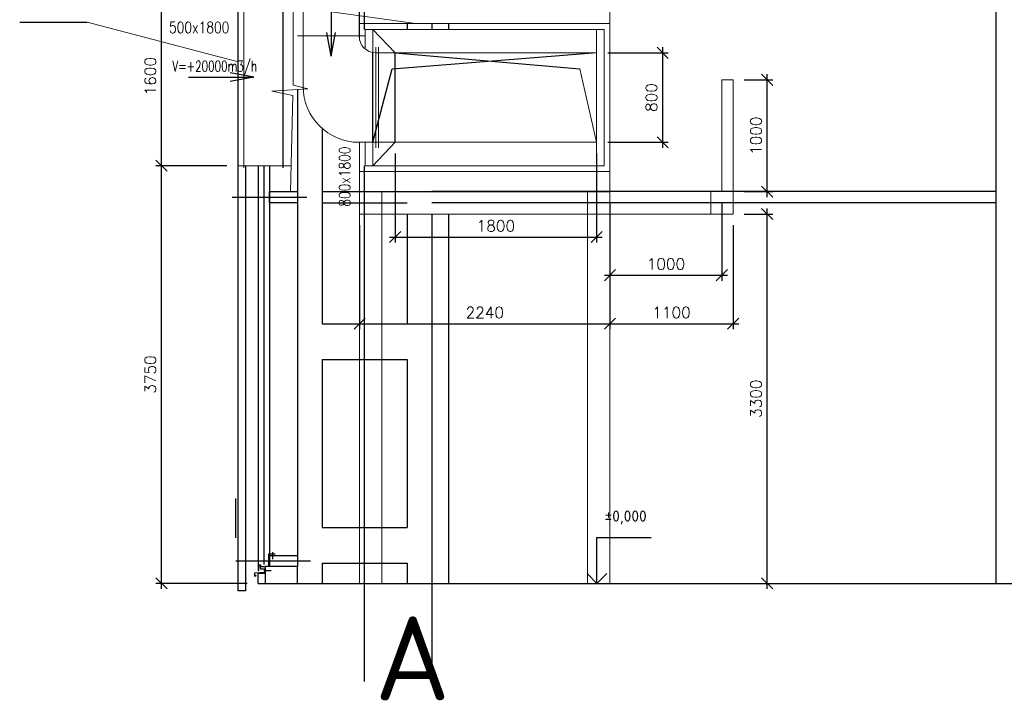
# Model space of a CAD drawing. Header units: millimetres. Extents: x -746391 to 410178, y -169697 to 100555.
# Tile 57 of 179: x 74281 to 83078, y -54732 to -48651. Entities that reach past the tile are written whole.
import ezdxf
from ezdxf.enums import TextEntityAlignment as Align
from ezdxf.lldxf.tags import DXFTag

# ---------------------------------------------------------------- set-up
doc = ezdxf.new("R2010")
doc.units = ezdxf.units.MM
doc.layers.get('0').update_dxf_attribs({"color": 9})
doc.layers.get('Defpoints').update_dxf_attribs({"color": 9})
doc.layers.add('VZT-KOTY', color=2, linetype='Continuous', lineweight=25)
for name, color, linetype in [('VZT-KÓTY', 2, 'Continuous'), ('VZT-ODVOD-ZAŘÍZENÍ', 150, 'Continuous'), ('VZT-PŘÍVOD-NEVID', 120, 'ACAD_ISO02W100'), ('VZT-PŘÍVOD-TENKÉ', 4, 'Continuous'), ('VZT-PŘÍVOD-VÝKON', 2, 'Continuous'), ('VZT-PŘÍVOD-ZAŘÍZENÍ', 3, 'Continuous'), ('VZT-STAVBA', 7, 'Continuous'), ('VZT-ZAŘ', 3, 'Continuous')]:
    doc.layers.add(name, color=color, linetype=linetype)
doc.styles.add('A99_kota', font='isocpeur.ttf', dxfattribs={"height": 2})
doc.styles.add('ad_popis 100', font='isocpeur.ttf', dxfattribs={"height": 200})
doc.styles.add('RomanS', font='romans.shx')
tags = doc.linetypes.add('ACAD_ISO02W100', pattern=[15, 12, -3]).pattern_tags.tags
tags[6:7] = [DXFTag(74, 4), DXFTag(75, 0), DXFTag(340, '0'), DXFTag(46, 1.0), DXFTag(50, 0.0), DXFTag(44, 0.0), DXFTag(45, 0.0)]
tags[4:5] = [DXFTag(74, 4), DXFTag(75, 0), DXFTag(340, '0'), DXFTag(46, 1.0), DXFTag(50, 0.0), DXFTag(44, 0.0), DXFTag(45, 0.0)]
doc.dimstyles.new('VZT50', dxfattribs={"dimscale": 50, "dimtxt": 2, "dimasz": 2, "dimexe": 1, "dimexo": 2, "dimgap": 1, "dimtad": 1, "dimtoh": 1, "dimdec": 0, "dimzin": 0, "dimdsep": 46, "dimtxsty": 'RomanS', "dimblk1": 'OBLIQUE', "dimblk2": 'OBLIQUE', "dimsah": 1, "dimcen": 1, "dimdle": 1, "dimclrd": 256, "dimclre": 256, "dimclrt": 256, "dimadec": 0, "dimazin": 0, "dimtfac": 1, "dimtdec": 0, "dimtmove": 2, "dimatfit": 3, "dimldrblk": 'OBLIQUE', "dimfxl": 1, "dimtolj": 1, "dimtzin": 0, "dimarcsym": 0})

# ---------------------------------------------------------------- blocks, each defined once
blk = doc.blocks.new('_Oblique')
at = {"color": 0, "linetype": 'ByBlock', "lineweight": -2}
blk.add_line((-0.5, -0.5), (0.5, 0.5), dxfattribs=at)
blk = doc.blocks.new('*D965')
at = {"layer": 'Defpoints', "color": 0, "linetype": 'Continuous', "lineweight": 18, "ltscale": 0.5, "transparency": 16777216}
for p in [(77318.1, -50387.5), (79555.1, -50387.5), (79555.1, -51367.5)]:
    blk.add_point(p, dxfattribs=at)
at = {"layer": 'VZT-KOTY', "linetype": 'Continuous', "lineweight": -2, "ltscale": 0.5, "transparency": 16777216}
for p, q in [((77318.1, -50487.5), (77318.1, -51417.5)), ((79555.1, -50487.5), (79555.1, -51417.5)), ((77268.1, -51367.5), (79605.1, -51367.5))]:
    blk.add_line(p, q, dxfattribs=at)
at = {"layer": 'VZT-KOTY', "linetype": 'Continuous', "lineweight": -2, "ltscale": 0.5, "transparency": 16777216, "xscale": 100, "yscale": 100, "zscale": 100, "rotation": 180}
blk.add_blockref('_Oblique', (77318.1, -51367.5), dxfattribs=at)
at = {"layer": 'VZT-KOTY', "linetype": 'Continuous', "lineweight": -2, "ltscale": 0.5, "transparency": 16777216, "xscale": 100, "yscale": 100, "zscale": 100}
blk.add_blockref('_Oblique', (79555.1, -51367.5), dxfattribs=at)
at = {"layer": 'VZT-KOTY', "linetype": 'Continuous', "lineweight": 18, "ltscale": 0.5, "transparency": 16777216, "insert": (78436.6, -51267.5), "char_height": 100, "attachment_point": 5, "style": 'RomanS'}
blk.add_mtext('\\A1;2240', dxfattribs=at)
blk = doc.blocks.new('*D966')
at = {"layer": 'Defpoints', "color": 0, "linetype": 'Continuous', "lineweight": 18, "ltscale": 0.5, "transparency": 16777216}
for p in [(79555.1, -50387.5), (80655.1, -50387.5), (80655.1, -51367.5)]:
    blk.add_point(p, dxfattribs=at)
at = {"layer": 'VZT-KOTY', "linetype": 'Continuous', "lineweight": -2, "ltscale": 0.5, "transparency": 16777216}
for p, q in [((79555.1, -50487.5), (79555.1, -51417.5)), ((80655.1, -50487.5), (80655.1, -51417.5)), ((79505.1, -51367.5), (80705.1, -51367.5))]:
    blk.add_line(p, q, dxfattribs=at)
at = {"layer": 'VZT-KOTY', "linetype": 'Continuous', "lineweight": -2, "ltscale": 0.5, "transparency": 16777216, "xscale": 100, "yscale": 100, "zscale": 100, "rotation": 180}
blk.add_blockref('_Oblique', (79555.1, -51367.5), dxfattribs=at)
at = {"layer": 'VZT-KOTY', "linetype": 'Continuous', "lineweight": -2, "ltscale": 0.5, "transparency": 16777216, "xscale": 100, "yscale": 100, "zscale": 100}
blk.add_blockref('_Oblique', (80655.1, -51367.5), dxfattribs=at)
at = {"layer": 'VZT-KOTY', "linetype": 'Continuous', "lineweight": 18, "ltscale": 0.5, "transparency": 16777216, "insert": (80105.1, -51267.5), "char_height": 100, "attachment_point": 5, "style": 'RomanS'}
blk.add_mtext('\\A1;1100', dxfattribs=at)
blk = doc.blocks.new('*U29')
at = {"color": 0, "linetype": 'ByBlock', "lineweight": -2}
blk.add_line((-3, 0), (7, 0), dxfattribs=at)
for points in [[(0, 0), (0, 8.2), (0, 8.2), (9.7, 8.2)], [(-1.75, 1.75), (0, 0), (1.75, 1.75)]]:
    blk.add_lwpolyline(points, dxfattribs=at)
at = {"color": 0, "linetype": 'ByBlock', "lineweight": -2, "style": 'A99_kota'}
for tag, p in [('VYSKA', (9.2, 10.95)), ('POPIS', (9.2, 7.7))]:
    blk.add_attdef(tag, text='', height=2, dxfattribs=at).set_placement(p, align=Align.TOP_RIGHT)
blk = doc.blocks.new('*D1596')
at = {"layer": 'Defpoints', "color": 0, "linetype": 'Continuous', "lineweight": 18, "ltscale": 0.5, "transparency": 16777216}
for p in [(77635.6, -49746.5), (79435.6, -49746.5), (79435.6, -50593.2)]:
    blk.add_point(p, dxfattribs=at)
at = {"layer": 'VZT-KÓTY', "linetype": 'Continuous', "lineweight": -2, "ltscale": 0.5, "transparency": 16777216}
for p, q in [((77635.6, -49846.5), (77635.6, -50643.2)), ((79435.6, -49846.5), (79435.6, -50643.2)), ((77585.6, -50593.2), (79485.6, -50593.2))]:
    blk.add_line(p, q, dxfattribs=at)
at = {"layer": 'VZT-KÓTY', "linetype": 'Continuous', "lineweight": -2, "ltscale": 0.5, "transparency": 16777216, "xscale": 100, "yscale": 100, "zscale": 100, "rotation": 180}
blk.add_blockref('_Oblique', (77635.6, -50593.2), dxfattribs=at)
at = {"layer": 'VZT-KÓTY', "linetype": 'Continuous', "lineweight": -2, "ltscale": 0.5, "transparency": 16777216, "xscale": 100, "yscale": 100, "zscale": 100}
blk.add_blockref('_Oblique', (79435.6, -50593.2), dxfattribs=at)
at = {"layer": 'VZT-KÓTY', "linetype": 'Continuous', "lineweight": 18, "ltscale": 0.5, "transparency": 16777216, "insert": (78535.6, -50493.2), "char_height": 100, "attachment_point": 5, "style": 'RomanS'}
blk.add_mtext('\\A1;1800', dxfattribs=at)
blk = doc.blocks.new('*D1597')
at = {"layer": 'Defpoints', "color": 0, "linetype": 'Continuous', "lineweight": 18, "ltscale": 0.5, "transparency": 16777216}
for p in [(79435.6, -48946.5), (79435.6, -49746.5), (80025.4, -49746.5)]:
    blk.add_point(p, dxfattribs=at)
at = {"layer": 'VZT-KÓTY', "linetype": 'Continuous', "lineweight": -2, "ltscale": 0.5, "transparency": 16777216}
for p, q in [((80025.4, -48896.5), (80025.4, -49796.5)), ((79535.6, -48946.5), (80075.4, -48946.5)), ((79535.6, -49746.5), (80075.4, -49746.5))]:
    blk.add_line(p, q, dxfattribs=at)
at = {"layer": 'VZT-KÓTY', "linetype": 'Continuous', "lineweight": -2, "ltscale": 0.5, "transparency": 16777216, "xscale": 100, "yscale": 100, "zscale": 100}
for p, rotation in [((80025.4, -48946.5), 90), ((80025.4, -49746.5), 270)]:
    blk.add_blockref('_Oblique', p, dxfattribs=dict(at, rotation=rotation))
at = {"layer": 'VZT-KÓTY', "linetype": 'Continuous', "lineweight": 18, "ltscale": 0.5, "transparency": 16777216, "insert": (79925.4, -49346.5), "char_height": 100, "attachment_point": 5, "rotation": 90, "style": 'RomanS'}
blk.add_mtext('\\A1;800', dxfattribs=at)
blk = doc.blocks.new('*D1709')
at = {"layer": 'Defpoints', "color": 0, "linetype": 'Continuous', "lineweight": 18, "ltscale": 0.5, "transparency": 16777216}
for p in [(79555.1, -50187.5), (80555.1, -50187.5), (80555.1, -50934.1)]:
    blk.add_point(p, dxfattribs=at)
at = {"layer": 'VZT-KÓTY', "linetype": 'Continuous', "lineweight": -2, "ltscale": 0.5, "transparency": 16777216}
for p, q in [((79555.1, -50287.5), (79555.1, -50984.1)), ((80555.1, -50287.5), (80555.1, -50984.1)), ((79505.1, -50934.1), (80605.1, -50934.1))]:
    blk.add_line(p, q, dxfattribs=at)
at = {"layer": 'VZT-KÓTY', "linetype": 'Continuous', "lineweight": -2, "ltscale": 0.5, "transparency": 16777216, "xscale": 100, "yscale": 100, "zscale": 100, "rotation": 180}
blk.add_blockref('_Oblique', (79555.1, -50934.1), dxfattribs=at)
at = {"layer": 'VZT-KÓTY', "linetype": 'Continuous', "lineweight": -2, "ltscale": 0.5, "transparency": 16777216, "xscale": 100, "yscale": 100, "zscale": 100}
blk.add_blockref('_Oblique', (80555.1, -50934.1), dxfattribs=at)
at = {"layer": 'VZT-KÓTY', "linetype": 'Continuous', "lineweight": 18, "ltscale": 0.5, "transparency": 16777216, "insert": (80055.1, -50834.1), "char_height": 100, "attachment_point": 5, "style": 'RomanS'}
blk.add_mtext('\\A1;1000', dxfattribs=at)
blk = doc.blocks.new('*D1710')
at = {"layer": 'Defpoints', "color": 0, "linetype": 'Continuous', "lineweight": 18, "ltscale": 0.5, "transparency": 16777216}
for p in [(80655.1, -49187.5), (80959.8, -49187.5), (80655.1, -50187.5)]:
    blk.add_point(p, dxfattribs=at)
at = {"layer": 'VZT-KÓTY', "linetype": 'Continuous', "lineweight": -2, "ltscale": 0.5, "transparency": 16777216}
for p, q in [((80959.8, -50237.5), (80959.8, -49137.5)), ((80755.1, -49187.5), (81009.8, -49187.5)), ((80755.1, -50187.5), (81009.8, -50187.5))]:
    blk.add_line(p, q, dxfattribs=at)
at = {"layer": 'VZT-KÓTY', "linetype": 'Continuous', "lineweight": -2, "ltscale": 0.5, "transparency": 16777216, "xscale": 100, "yscale": 100, "zscale": 100}
for p, rotation in [((80959.8, -49187.5), 90), ((80959.8, -50187.5), 270)]:
    blk.add_blockref('_Oblique', p, dxfattribs=dict(at, rotation=rotation))
at = {"layer": 'VZT-KÓTY', "linetype": 'Continuous', "lineweight": 18, "ltscale": 0.5, "transparency": 16777216, "insert": (80859.8, -49687.5), "char_height": 100, "attachment_point": 5, "rotation": 90, "style": 'RomanS'}
blk.add_mtext('\\A1;1000', dxfattribs=at)
blk = doc.blocks.new('*D1711')
at = {"layer": 'Defpoints', "color": 0, "linetype": 'Continuous', "lineweight": 18, "ltscale": 0.5, "transparency": 16777216}
for p in [(80655.1, -50387.5), (80959.8, -50387.5), (80555.1, -53687.5)]:
    blk.add_point(p, dxfattribs=at)
at = {"layer": 'VZT-KÓTY', "linetype": 'Continuous', "lineweight": -2, "ltscale": 0.5, "transparency": 16777216}
for p, q in [((80755.1, -50387.5), (81009.8, -50387.5)), ((80959.8, -53737.5), (80959.8, -50337.5)), ((80655.1, -53687.5), (81009.8, -53687.5))]:
    blk.add_line(p, q, dxfattribs=at)
at = {"layer": 'VZT-KÓTY', "linetype": 'Continuous', "lineweight": -2, "ltscale": 0.5, "transparency": 16777216, "xscale": 100, "yscale": 100, "zscale": 100}
for p, rotation in [((80959.8, -50387.5), 90), ((80959.8, -53687.5), 270)]:
    blk.add_blockref('_Oblique', p, dxfattribs=dict(at, rotation=rotation))
at = {"layer": 'VZT-KÓTY', "linetype": 'Continuous', "lineweight": 18, "ltscale": 0.5, "transparency": 16777216, "insert": (80859.8, -52037.5), "char_height": 100, "attachment_point": 5, "rotation": 90, "style": 'RomanS'}
blk.add_mtext('\\A1;3300', dxfattribs=at)
blk = doc.blocks.new('*D1907')
at = {"layer": 'Defpoints', "color": 0, "linetype": 'Continuous', "lineweight": 18, "ltscale": 0.5, "transparency": 16777216}
for p in [(75548.1, -49955.5), (76233.1, -49955.5), (76413.1, -53687.5)]:
    blk.add_point(p, dxfattribs=at)
at = {"layer": 'VZT-KÓTY', "linetype": 'Continuous', "lineweight": -2, "ltscale": 0.5, "transparency": 16777216}
for p, q in [((76133.1, -49955.5), (75498.1, -49955.5)), ((75548.1, -53737.5), (75548.1, -49905.5)), ((76313.1, -53687.5), (75498.1, -53687.5))]:
    blk.add_line(p, q, dxfattribs=at)
at = {"layer": 'VZT-KÓTY', "linetype": 'Continuous', "lineweight": -2, "ltscale": 0.5, "transparency": 16777216, "xscale": 100, "yscale": 100, "zscale": 100}
for p, rotation in [((75548.1, -49955.5), 90), ((75548.1, -53687.5), 270)]:
    blk.add_blockref('_Oblique', p, dxfattribs=dict(at, rotation=rotation))
at = {"layer": 'VZT-KÓTY', "linetype": 'Continuous', "lineweight": 18, "ltscale": 0.5, "transparency": 16777216, "insert": (75448.1, -51821.5), "char_height": 100, "attachment_point": 5, "rotation": 90, "style": 'RomanS'}
blk.add_mtext('\\A1;3750', dxfattribs=at)
blk = doc.blocks.new('*D1908')
at = {"layer": 'Defpoints', "color": 0, "linetype": 'Continuous', "lineweight": 18, "ltscale": 0.5, "transparency": 16777216}
for p in [(75548.1, -48355.5), (76233.1, -48355.5), (76233.1, -49955.5)]:
    blk.add_point(p, dxfattribs=at)
at = {"layer": 'VZT-KÓTY', "linetype": 'Continuous', "lineweight": -2, "ltscale": 0.5, "transparency": 16777216}
for p, q in [((76133.1, -48355.5), (75498.1, -48355.5)), ((75548.1, -50005.5), (75548.1, -48305.5)), ((76133.1, -49955.5), (75498.1, -49955.5))]:
    blk.add_line(p, q, dxfattribs=at)
at = {"layer": 'VZT-KÓTY', "linetype": 'Continuous', "lineweight": -2, "ltscale": 0.5, "transparency": 16777216, "xscale": 100, "yscale": 100, "zscale": 100}
for p, rotation in [((75548.1, -48355.5), 90), ((75548.1, -49955.5), 270)]:
    blk.add_blockref('_Oblique', p, dxfattribs=dict(at, rotation=rotation))
at = {"layer": 'VZT-KÓTY', "linetype": 'Continuous', "lineweight": 18, "ltscale": 0.5, "transparency": 16777216, "insert": (75448.1, -49155.5), "char_height": 100, "attachment_point": 5, "rotation": 90, "style": 'RomanS'}
blk.add_mtext('\\A1;1600', dxfattribs=at)

msp = doc.modelspace()

# ---------------------------------------------------------------- linework, layer by layer
at = {"layer": 'VZT-KOTY', "linetype": 'Continuous', "lineweight": 18, "ltscale": 0.5}
for p, q in [((74884.7, -48275.2), (77817.4, -48685.5)), ((76725.8, -49234.6), (76725.8, -48304.6)), ((74884.7, -48672), (76233.1, -49028.1)), ((76855.8, -49269.6), (76725.8, -49234.6)), ((76533.3, -49289.6), (76855.8, -49269.6)), ((76720.8, -49329.6), (76533.3, -49289.6)), ((76700.7, -50187.5), (76720.8, -49329.6))]:
    msp.add_line(p, q, dxfattribs=at)
at = {"layer": 'VZT-ODVOD-ZAŘÍZENÍ', "linetype": 'Continuous', "lineweight": 18, "ltscale": 0.5}
for p, q in [((76813.1, -47228.5), (76813.1, -49246.5)), ((77313.1, -47222), (77313.1, -48796.5)), ((76763.1, -48796.5), (77363.1, -48796.5)), ((77368.1, -48737.5), (77368.1, -48912.6)), ((79503.1, -48737.5), (77368.1, -48737.5)), ((77435.6, -48737.5), (77635.6, -48946.5)), ((77435.6, -48946.5), (77435.6, -48737.5)), ((79435.6, -49955.5), (79435.6, -48737.5)), ((79503.1, -48737.5), (79503.1, -49955.5)), ((77463.1, -49796.5), (77463.1, -48896.5)), ((77485.6, -49796.5), (77485.6, -48896.5)), ((77463.1, -48946.5), (79435.6, -48946.5)), ((79285.8, -49090.9), (79435.6, -49746.5)), ((77313.1, -49746.5), (79435.6, -49746.5)), ((77368.1, -49746.5), (77368.1, -49955.5)), ((77435.6, -49955.5), (77435.6, -49746.5)), ((77435.6, -49955.5), (77635.6, -49746.5)), ((79503.1, -49955.5), (77368.1, -49955.5))]:
    msp.add_line(p, q, dxfattribs=at)
for centre, radius in [((77463.1, -48796.5), 150), ((77313.1, -49246.5), 500)]:
    msp.add_arc(centre, radius, 180, 270, dxfattribs=at)
at = {"layer": 'VZT-PŘÍVOD-NEVID', "ltscale": 25}
for p, q in [((76633.1, -48355.5), (76633.1, -49974)), ((77435.6, -49746.5), (77435.6, -48946.5)), ((77608.9, -49090.9), (79400.5, -48946.5)), ((77635.6, -49746.5), (77635.6, -48946.5)), ((77635.6, -48946.5), (79285.8, -49090.9)), ((77435.6, -49746.5), (77608.9, -49090.9)), ((77318.1, -50187.5), (79555.1, -50187.5))]:
    msp.add_line(p, q, dxfattribs=at)
at = {"layer": 'VZT-PŘÍVOD-TENKÉ', "linetype": 'Continuous', "lineweight": 18, "ltscale": 0.5}
for p, q in [((80655.1, -49187.5), (80555.1, -49187.5)), ((80555.1, -49187.5), (80555.1, -50187.5)), ((80655.1, -49187.5), (80655.1, -50387.5)), ((77318.1, -50187.5), (77318.1, -53687.5)), ((81455.1, -50187.5), (77318.1, -50187.5)), ((77518.1, -50187.5), (77518.1, -53687.5)), ((79355.1, -50187.5), (79355.1, -53687.5)), ((79555.1, -50187.5), (79555.1, -53687.5)), ((80455.1, -50187.5), (80455.1, -50387.5)), ((80655.1, -50387.5), (77318.1, -50387.5))]:
    msp.add_line(p, q, dxfattribs=at)
at = {"layer": 'VZT-PŘÍVOD-VÝKON'}
for p, q in [((77063.1, -48394), (77063.1, -48976.6)), ((77063.1, -48976.6), (77024.7, -48765.6)), ((77063.1, -48976.6), (77101.5, -48765.6)), ((75789.2, -49164.8), (76371.8, -49164.8)), ((76371.8, -49164.8), (76160.8, -49126.4)), ((76371.8, -49164.8), (76160.8, -49203.2))]:
    msp.add_line(p, q, dxfattribs=at)
at = {"layer": 'VZT-PŘÍVOD-ZAŘÍZENÍ', "linetype": 'Continuous', "lineweight": 18, "ltscale": 0.5}
for p, q in [((77318.1, -47363.5), (77318.1, -48834.9)), ((79555.1, -47363.5), (79555.1, -50187.5)), ((76233.1, -48305.5), (76233.1, -50024)), ((76283.1, -48355.5), (76283.1, -49974)), ((77318.1, -48685.5), (79555.1, -48685.5)), ((77318.1, -49746.5), (77318.1, -50187.5)), ((76706.1, -49955.5), (76233.1, -49955.5)), ((77318.1, -50007.5), (79555.1, -50007.5))]:
    msp.add_line(p, q, dxfattribs=at)
at = {"layer": 'VZT-STAVBA'}
for p, q in [((83003.1, -46027.5), (83003.1, -53687.5)), ((77743.1, -48685.5), (77743.1, -48737.5)), ((77963.1, -48685.5), (77963.1, -48737.5)), ((78113.1, -48685.5), (78113.1, -48737.5)), ((83003.1, -48737.5), (83003.1, -53687.5)), ((76763.1, -49275.3), (76763.1, -53537.5)), ((76983.1, -49622.1), (76983.1, -51367.5)), ((76983.1, -50187.5), (77743.1, -50187.5)), ((83003.1, -50187.5), (77963.1, -50187.5)), ((76983.1, -50287.5), (77743.1, -50287.5)), ((83003.1, -50287.5), (77963.1, -50287.5)), ((77743.1, -50387.5), (77743.1, -51367.5)), ((77963.1, -50387.5), (77963.1, -53687.5)), ((78113.1, -50387.5), (78113.1, -53687.5)), ((78113.1, -50387.5), (78113.1, -53687.5)), ((76983.1, -51367.5), (77743.1, -51367.5)), ((76983.1, -51687.5), (76983.1, -53187.5)), ((76983.1, -51687.5), (77743.1, -51687.5)), ((77743.1, -51687.5), (77743.1, -53187.5)), ((76983.1, -53187.5), (77743.1, -53187.5)), ((76763.1, -53687.5), (76763.1, -53537.5)), ((76983.1, -53507.5), (76983.1, -53687.5)), ((76983.1, -53507.5), (77743.1, -53507.5)), ((77743.1, -53507.5), (77743.1, -53687.5)), ((76413.1, -53687.5), (102978.1, -53687.5))]:
    msp.add_line(p, q, dxfattribs=at)
for points in [[(77363.1, -48737.5), (77363.1, -47007.8)], [(76298.1, -49955.5), (76298.1, -53755), (76233.1, -53755), (76233.1, -47927.5)], [(76413.1, -49955.5), (76413.1, -53572)], [(76463.1, -49955.5), (76463.1, -53517.5)], [(76513.1, -49955.5), (76513.1, -53537.5)], [(77363.1, -54565), (77363.1, -49955.5)], [(76180.6, -50237.5), (76845.6, -50237.5)], [(76208.1, -52929.5), (76208.1, -53279.5)], [(76563.1, -53427.5), (76503.1, -53427.5), (76503.1, -53537.5), (76473.1, -53537.5), (76473.1, -53592.5)], [(76543.1, -53472.5), (76543.1, -53407.5)], [(76213.1, -53487.5), (76878.1, -53487.5)], [(76392.9, -53616.9), (76383.4, -53626.4), (76383.4, -53594.9), (76470.6, -53587.1), (76470.6, -53554.7)], [(76413.1, -53572.5), (76418.1, -53572), (76418.1, -53522)], [(76418.1, -53522), (76433.1, -53522), (76433.1, -53537.5)], [(76426.6, -53526.4), (76431.3, -53557.5), (76473.1, -53557.5), (76473.1, -53597.5)], [(76433.1, -53537.5), (76473.1, -53537.5)], [(76413.1, -53687.5), (76413.1, -53595)], [(76413.1, -53595), (76473.1, -53595)], [(76463.1, -53572.5), (76528.1, -53572.5)]]:
    msp.add_lwpolyline(points, dxfattribs=at)
at = {"layer": 'VZT-STAVBA', "flags": 128}
for points in [[(76513.1, -50187.5), (76763.1, -50187.5), (76763.1, -50287.5), (76513.1, -50287.5)], [(76513.1, -53437.5), (76763.1, -53437.5), (76763.1, -53537.5), (76513.1, -53537.5)]]:
    msp.add_lwpolyline(points, close=True, dxfattribs=at)
for points in [[(76513.1, -53537.5), (76473.1, -53537.5), (76473.1, -53537.5)], [(76473.1, -53537.5), (76473.1, -53687.5)]]:
    msp.add_lwpolyline(points, dxfattribs=at)
at = {"layer": 'VZT-ZAŘ'}
msp.add_line((74281.3, -48672), (74884.7, -48672), dxfattribs=at)

# ---------------------------------------------------------------- block references
at = {"layer": 'VZT-STAVBA'}
ref = msp.add_blockref('*U29', (79438.1, -53687.5), dxfattribs=dict(at, xscale=50, yscale=50, zscale=50))
ref.add_attrib('VYSKA', '±0,000', dxfattribs={"layer": '0', "color": 0, "linetype": 'ByBlock', "lineweight": -2, "height": 100, "style": 'A99_kota'}).set_placement((79883.1, -53036.2), align=Align.TOP_RIGHT)

# ---------------------------------------------------------------- texts
at = {"layer": 'VZT-KÓTY', "style": 'RomanS', "width": 0.8}
msp.add_text('500x1800', height=100, dxfattribs=at).set_placement((75615.9, -48769.9))
msp.add_text('800x1800', height=100, rotation=90, dxfattribs=at).set_placement((77235, -50322.1))
at = {"layer": 'VZT-PŘÍVOD-VÝKON', "style": 'RomanS', "width": 0.7}
msp.add_text('V=+20000m3/h', height=96.688, dxfattribs=at).set_placement((76024.1, -49143.1), align=Align.BOTTOM_CENTER)
at = {"layer": 'VZT-STAVBA', "insert": (77453.1, -53982.5), "char_height": 750, "width": 535, "attachment_point": 1, "style": 'ad_popis 100', "bg_fill": 3, "box_fill_scale": 1, "bg_fill_color": 256, "bg_fill_transparency": 0}
msp.add_mtext('A', dxfattribs=at)

# ---------------------------------------------------------------- dimensions: what is measured, and where the dimension line sits
at = {"layer": 'VZT-KOTY', "linetype": 'Continuous', "lineweight": 18, "ltscale": 0.5}
dim = msp.add_linear_dim(base=(79555.1, -51367.5), p1=(77318.1, -50387.5), p2=(79555.1, -50387.5), text='2240', dimstyle='VZT50', dxfattribs=at)
dim.commit()
dim.dimension.update_dxf_attribs({"geometry": '*D965', "text_midpoint": (78436.6, -51267.5)})
dim = msp.add_linear_dim(base=(80655.1, -51367.5), p1=(79555.1, -50387.5), p2=(80655.1, -50387.5), dimstyle='VZT50', dxfattribs=at)
dim.commit()
dim.dimension.update_dxf_attribs({"geometry": '*D966', "text_midpoint": (80105.1, -51267.5)})
at = {"layer": 'VZT-KÓTY', "linetype": 'Continuous', "lineweight": 18, "ltscale": 0.5}
for base, p1, p2, picture, middle in [((75548.1, -48355.5), (76233.1, -49955.5), (76233.1, -48355.5), '*D1908', (75448.1, -49155.5)), ((80025.4, -49746.5), (79435.6, -48946.5), (79435.6, -49746.5), '*D1597', (79925.4, -49346.5)), ((80959.8, -49187.5), (80655.1, -50187.5), (80655.1, -49187.5), '*D1710', (80859.8, -49687.5)), ((80959.8, -50387.5), (80555.1, -53687.5), (80655.1, -50387.5), '*D1711', (80859.8, -52037.5))]:
    dim = msp.add_linear_dim(base=base, p1=p1, p2=p2, angle=90, dimstyle='VZT50', dxfattribs=at)
    dim.commit()
    dim.dimension.update_dxf_attribs({"geometry": picture, "text_midpoint": middle})
for base, p1, p2, picture, middle in [((79435.6, -50593.2), (77635.6, -49746.5), (79435.6, -49746.5), '*D1596', (78535.6, -50493.2)), ((80555.1, -50934.1), (79555.1, -50187.5), (80555.1, -50187.5), '*D1709', (80055.1, -50834.1))]:
    dim = msp.add_linear_dim(base=base, p1=p1, p2=p2, dimstyle='VZT50', dxfattribs=at)
    dim.commit()
    dim.dimension.update_dxf_attribs({"geometry": picture, "text_midpoint": middle})
dim = msp.add_linear_dim(base=(75548.1, -49955.5), p1=(76413.1, -53687.5), p2=(76233.1, -49955.5), angle=90, text='3750', dimstyle='VZT50', dxfattribs=at)
dim.commit()
dim.dimension.update_dxf_attribs({"geometry": '*D1907', "text_midpoint": (75448.1, -51821.5)})

# ---------------------------------------------------------------- next in the draw order: linework, layer by layer
at = {"layer": 'VZT-STAVBA'}
msp.add_lwpolyline([(77963.1, -53687.5), (77963.1, -54557.5)], dxfattribs=at)

doc.saveas('drawing.dxf')
